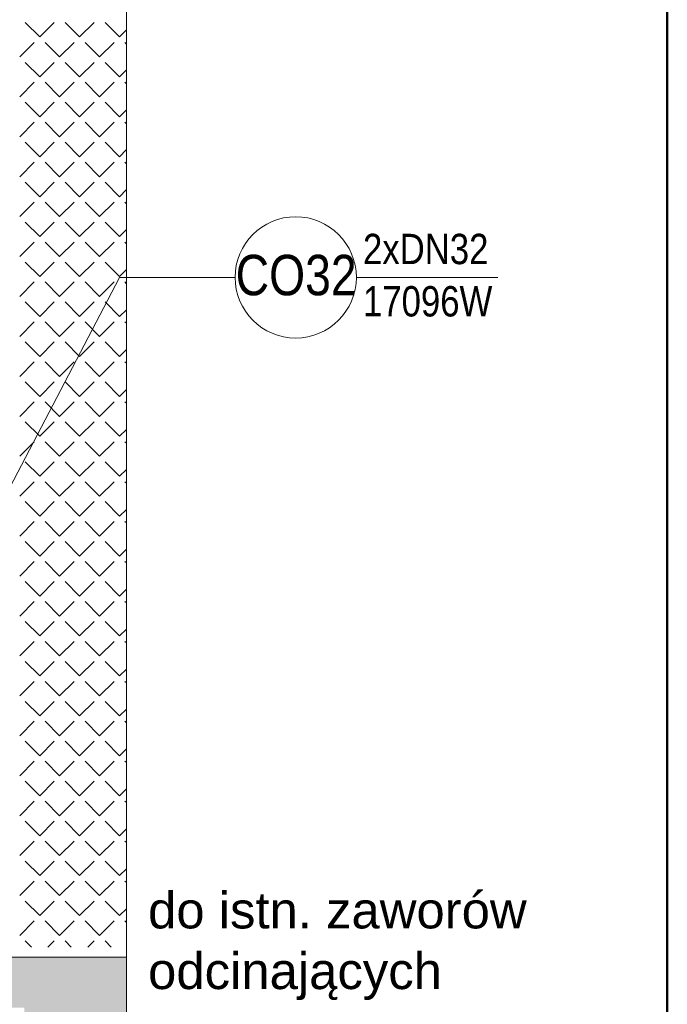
# Model space of a CAD drawing. Header units: millimetres. Extents: x -23540 to 53212, y -37964 to 41185.
# Tile 28 of 203: x -14908 to -14588, y -31007 to -30520. Entities that reach past the tile are written whole.
import ezdxf

# ---------------------------------------------------------------- set-up
doc = ezdxf.new("R2010")
doc.units = ezdxf.units.MM
doc.layers.get('0').update_dxf_attribs({"lineweight": 18})
for name, color, linetype, lineweight in [('M_Ramki rysunków', 2, 'Continuous', 18), ('mm_CO_opisy', 5, 'Continuous', 9), ('mm_woda_opisy', 7, 'Continuous', 13), ('PG_ŚCIANY_DZIAŁOWE', 3, 'Continuous', 18)]:
    doc.layers.add(name, color=color, linetype=linetype, lineweight=lineweight)
doc.styles.get("Standard").update_dxf_attribs({"font": 'arial.ttf'})

msp = doc.modelspace()

# ---------------------------------------------------------------- hatches: boundary and pattern name
at = {"layer": 'PG_ŚCIANY_DZIAŁOWE', "true_color": 0x636466, "transparency": 33554610}
h = msp.add_hatch(color=251, dxfattribs=at)
h.dxf.hatch_style = 1
h.paths.add_polyline_path([(-15517.04, -30049.45), (-15512.04, -30049.45), (-15512.04, -30054.95), (-15517.04, -30054.95)])
h.paths.add_polyline_path([(-15523.79, -29953.95), (-15500.29, -29953.95), (-15500.29, -29620.95), (-15460.29, -29620.95), (-15460.29, -29606.95), (-15419.79, -29606.95), (-15419.79, -29549.69), (-15472.79, -29549.69), (-15472.79, -29420.69), (-15523.79, -29420.69)])
h.paths.add_polyline_path([(-15500.29, -30054.95), (-15512.04, -30054.95), (-15512.04, -30049.45), (-15517.04, -30049.45), (-15517.04, -30054.95), (-15523.79, -30054.95), (-15523.79, -31008.69), (-15328.66, -31008.69), (-15328.66, -31048.45), (-15308.79, -31048.45), (-15308.79, -31231.69), (-15023.79, -31231.69), (-15023.79, -31216.69), (-15293.79, -31216.69), (-15293.79, -31008.69), (-14905.79, -31008.69), (-14905.79, -31231.69), (-14866.79, -31231.69), (-14866.79, -31234.69), (-14736.74, -31234.69), (-14697.79, -31234.69), (-14660.86, -31204.69), (-14855.29, -31204.69), (-14855.29, -30983.69), (-15500.29, -30983.69), (-15500.29, -30422.95), (-15318.79, -30422.95), (-15318.79, -30401.45), (-15500.29, -30401.45), (-15500.29, -30218.95), (-15485.29, -30218.95), (-15485.29, -30176.45), (-15500.29, -30176.45)])

# ---------------------------------------------------------------- linework, layer by layer
at = {"color": 251, "true_color": 0x636466}
msp.add_line((-14855.29, -31204.69), (-14855.29, -30049.33), dxfattribs=at)
at = {"color": 251, "linetype": 'Continuous', "lineweight": 20, "true_color": 0x636466}
for p, q in [((-14898.2, -30528.54), (-14905.39, -30521.36)), ((-14898.2, -30528.54), (-14891.02, -30521.36)), ((-14878.45, -30528.54), (-14885.63, -30521.36)), ((-14878.45, -30528.54), (-14871.26, -30521.36)), ((-14858.69, -30528.54), (-14865.88, -30521.36)), ((-14858.69, -30528.54), (-14855.35, -30525.2)), ((-14908.08, -30538.42), (-14900.9, -30531.23)), ((-14888.33, -30538.42), (-14895.51, -30531.23)), ((-14888.33, -30538.42), (-14881.14, -30531.23)), ((-14868.57, -30538.42), (-14875.75, -30531.23)), ((-14868.57, -30538.42), (-14861.39, -30531.23)), ((-14855.35, -30531.88), (-14856, -30531.23)), ((-14898.2, -30548.3), (-14905.39, -30541.11)), ((-14898.2, -30548.3), (-14891.02, -30541.11)), ((-14878.45, -30548.3), (-14885.63, -30541.11)), ((-14878.45, -30548.3), (-14871.26, -30541.11)), ((-14858.69, -30548.3), (-14865.88, -30541.11)), ((-14858.69, -30548.3), (-14855.35, -30544.95)), ((-14908.08, -30558.17), (-14900.9, -30550.99)), ((-14888.33, -30558.17), (-14895.51, -30550.99)), ((-14888.33, -30558.17), (-14881.14, -30550.99)), ((-14868.57, -30558.17), (-14875.75, -30550.99)), ((-14868.57, -30558.17), (-14861.39, -30550.99)), ((-14855.35, -30551.64), (-14856, -30550.99)), ((-14898.2, -30568.05), (-14905.39, -30560.87)), ((-14898.2, -30568.05), (-14891.02, -30560.87)), ((-14878.45, -30568.05), (-14885.63, -30560.87)), ((-14878.45, -30568.05), (-14871.26, -30560.87)), ((-14858.69, -30568.05), (-14865.88, -30560.87)), ((-14858.69, -30568.05), (-14855.35, -30564.71)), ((-14908.08, -30577.93), (-14900.9, -30570.75)), ((-14888.33, -30577.93), (-14895.51, -30570.75)), ((-14888.33, -30577.93), (-14881.14, -30570.75)), ((-14868.57, -30577.93), (-14875.75, -30570.75)), ((-14868.57, -30577.93), (-14861.39, -30570.75)), ((-14855.35, -30571.4), (-14856, -30570.75)), ((-14898.2, -30587.81), (-14905.39, -30580.63)), ((-14898.2, -30587.81), (-14891.02, -30580.63)), ((-14878.45, -30587.81), (-14885.63, -30580.63)), ((-14878.45, -30587.81), (-14871.26, -30580.63)), ((-14858.69, -30587.81), (-14865.88, -30580.63)), ((-14858.69, -30587.81), (-14855.34, -30584.46)), ((-14908.08, -30597.69), (-14900.9, -30590.5)), ((-14888.33, -30597.69), (-14895.51, -30590.5)), ((-14888.33, -30597.69), (-14881.14, -30590.5)), ((-14868.57, -30597.69), (-14875.75, -30590.5)), ((-14868.57, -30597.69), (-14861.39, -30590.5)), ((-14855.34, -30591.16), (-14856, -30590.5)), ((-14898.2, -30607.57), (-14905.39, -30600.38)), ((-14898.2, -30607.57), (-14891.02, -30600.38)), ((-14878.45, -30607.57), (-14885.63, -30600.38)), ((-14878.45, -30607.57), (-14871.26, -30600.38)), ((-14858.69, -30607.57), (-14865.88, -30600.38)), ((-14858.69, -30607.57), (-14855.34, -30604.22)), ((-14908.08, -30617.44), (-14900.9, -30610.26)), ((-14888.33, -30617.44), (-14895.51, -30610.26)), ((-14888.33, -30617.44), (-14881.14, -30610.26)), ((-14868.57, -30617.44), (-14875.75, -30610.26)), ((-14868.57, -30617.44), (-14861.39, -30610.26)), ((-14855.34, -30610.92), (-14856, -30610.26)), ((-14898.2, -30627.32), (-14905.39, -30620.14)), ((-14898.2, -30627.32), (-14891.02, -30620.14)), ((-14878.45, -30627.32), (-14885.63, -30620.14)), ((-14878.45, -30627.32), (-14871.26, -30620.14)), ((-14858.69, -30627.32), (-14865.88, -30620.14)), ((-14858.69, -30627.32), (-14855.34, -30623.97)), ((-14908.08, -30637.2), (-14900.9, -30630.02)), ((-14888.33, -30637.2), (-14895.51, -30630.02)), ((-14888.33, -30637.2), (-14881.14, -30630.02)), ((-14868.57, -30637.2), (-14875.75, -30630.02)), ((-14868.57, -30637.2), (-14861.39, -30630.02)), ((-14855.34, -30630.68), (-14856, -30630.02)), ((-14898.2, -30647.08), (-14905.39, -30639.9)), ((-14898.2, -30647.08), (-14891.02, -30639.9)), ((-14878.45, -30647.08), (-14885.63, -30639.9)), ((-14878.45, -30647.08), (-14871.26, -30639.9)), ((-14858.69, -30647.08), (-14865.88, -30639.9)), ((-14858.69, -30647.08), (-14855.34, -30643.72)), ((-14908.08, -30656.96), (-14900.9, -30649.77)), ((-14888.33, -30656.96), (-14895.51, -30649.77)), ((-14888.33, -30656.96), (-14881.14, -30649.77)), ((-14868.57, -30656.96), (-14875.75, -30649.77)), ((-14868.57, -30656.96), (-14861.39, -30649.77)), ((-14855.34, -30650.44), (-14856, -30649.77)), ((-14898.2, -30666.84), (-14905.39, -30659.65)), ((-14898.2, -30666.84), (-14891.02, -30659.65)), ((-14878.45, -30666.84), (-14885.63, -30659.65)), ((-14878.45, -30666.84), (-14871.26, -30659.65)), ((-14858.69, -30666.84), (-14865.88, -30659.65)), ((-14858.69, -30666.84), (-14855.33, -30663.48)), ((-14908.08, -30676.71), (-14900.9, -30669.53)), ((-14888.33, -30676.71), (-14895.51, -30669.53)), ((-14888.33, -30676.71), (-14881.14, -30669.53)), ((-14868.57, -30676.71), (-14875.75, -30669.53)), ((-14868.57, -30676.71), (-14861.39, -30669.53)), ((-14855.33, -30670.19), (-14856, -30669.53)), ((-14898.2, -30686.59), (-14905.39, -30679.41)), ((-14898.2, -30686.59), (-14891.02, -30679.41)), ((-14878.45, -30686.59), (-14885.63, -30679.41)), ((-14878.45, -30686.59), (-14871.26, -30679.41)), ((-14858.69, -30686.59), (-14865.88, -30679.41)), ((-14858.69, -30686.59), (-14855.33, -30683.23)), ((-14908.08, -30696.47), (-14900.9, -30689.29)), ((-14888.33, -30696.47), (-14895.51, -30689.29)), ((-14888.33, -30696.47), (-14881.14, -30689.29)), ((-14868.57, -30696.47), (-14875.75, -30689.29)), ((-14868.57, -30696.47), (-14861.39, -30689.29)), ((-14855.33, -30689.95), (-14856, -30689.29)), ((-14898.2, -30706.35), (-14905.39, -30699.16)), ((-14898.2, -30706.35), (-14891.02, -30699.16)), ((-14878.45, -30706.35), (-14885.63, -30699.16)), ((-14878.45, -30706.35), (-14871.26, -30699.16)), ((-14858.69, -30706.35), (-14865.88, -30699.16)), ((-14858.69, -30706.35), (-14855.33, -30702.99)), ((-14908.08, -30716.23), (-14900.9, -30709.04)), ((-14888.33, -30716.23), (-14895.51, -30709.04)), ((-14888.33, -30716.23), (-14881.14, -30709.04)), ((-14868.57, -30716.23), (-14875.75, -30709.04)), ((-14868.57, -30716.23), (-14861.39, -30709.04)), ((-14855.33, -30709.71), (-14856, -30709.04)), ((-14898.2, -30726.11), (-14905.39, -30718.92)), ((-14898.2, -30726.11), (-14891.02, -30718.92)), ((-14878.45, -30726.11), (-14885.63, -30718.92)), ((-14878.45, -30726.11), (-14871.26, -30718.92)), ((-14858.69, -30726.11), (-14865.88, -30718.92)), ((-14858.69, -30726.11), (-14855.33, -30722.74)), ((-14908.08, -30735.98), (-14900.9, -30728.8)), ((-14888.33, -30735.98), (-14895.51, -30728.8)), ((-14888.33, -30735.98), (-14881.14, -30728.8)), ((-14868.57, -30735.98), (-14875.75, -30728.8)), ((-14868.57, -30735.98), (-14861.39, -30728.8)), ((-14855.33, -30729.47), (-14856, -30728.8)), ((-14898.2, -30745.86), (-14905.39, -30738.68)), ((-14898.2, -30745.86), (-14891.02, -30738.68)), ((-14878.45, -30745.86), (-14885.63, -30738.68)), ((-14878.45, -30745.86), (-14871.26, -30738.68)), ((-14858.69, -30745.86), (-14865.88, -30738.68)), ((-14858.69, -30745.86), (-14855.32, -30742.49)), ((-14908.08, -30755.74), (-14900.9, -30748.56)), ((-14888.33, -30755.74), (-14895.51, -30748.56)), ((-14888.33, -30755.74), (-14881.14, -30748.56)), ((-14868.57, -30755.74), (-14875.75, -30748.56)), ((-14868.57, -30755.74), (-14861.39, -30748.56)), ((-14855.32, -30749.23), (-14856, -30748.56)), ((-14898.2, -30765.62), (-14905.39, -30758.43)), ((-14898.2, -30765.62), (-14891.02, -30758.43)), ((-14878.45, -30765.62), (-14885.63, -30758.43)), ((-14878.45, -30765.62), (-14871.26, -30758.43)), ((-14858.69, -30765.62), (-14865.88, -30758.43)), ((-14858.69, -30765.62), (-14855.32, -30762.25)), ((-14908.08, -30775.5), (-14900.9, -30768.31)), ((-14888.33, -30775.5), (-14895.51, -30768.31)), ((-14888.33, -30775.5), (-14881.14, -30768.31)), ((-14868.57, -30775.5), (-14875.75, -30768.31)), ((-14868.57, -30775.5), (-14861.39, -30768.31)), ((-14855.32, -30768.99), (-14856, -30768.31)), ((-14898.2, -30785.38), (-14905.39, -30778.19)), ((-14898.2, -30785.38), (-14891.02, -30778.19)), ((-14878.45, -30785.38), (-14885.63, -30778.19)), ((-14878.45, -30785.38), (-14871.26, -30778.19)), ((-14858.69, -30785.38), (-14865.88, -30778.19)), ((-14858.69, -30785.38), (-14855.32, -30782)), ((-14908.08, -30795.25), (-14900.9, -30788.07)), ((-14888.33, -30795.25), (-14895.51, -30788.07)), ((-14888.33, -30795.25), (-14881.14, -30788.07)), ((-14868.57, -30795.25), (-14875.75, -30788.07)), ((-14868.57, -30795.25), (-14861.39, -30788.07)), ((-14855.32, -30788.75), (-14856, -30788.07)), ((-14898.2, -30805.13), (-14905.39, -30797.95)), ((-14898.2, -30805.13), (-14891.02, -30797.95)), ((-14878.45, -30805.13), (-14885.63, -30797.95)), ((-14878.45, -30805.13), (-14871.26, -30797.95)), ((-14858.69, -30805.13), (-14865.88, -30797.95)), ((-14858.69, -30805.13), (-14855.32, -30801.76)), ((-14908.08, -30815.01), (-14900.9, -30807.83)), ((-14888.33, -30815.01), (-14895.51, -30807.83)), ((-14888.33, -30815.01), (-14881.14, -30807.83)), ((-14868.57, -30815.01), (-14875.75, -30807.83)), ((-14868.57, -30815.01), (-14861.39, -30807.83)), ((-14855.32, -30808.51), (-14856, -30807.83)), ((-14898.2, -30824.89), (-14905.39, -30817.7)), ((-14898.2, -30824.89), (-14891.02, -30817.7)), ((-14878.45, -30824.89), (-14885.63, -30817.7)), ((-14878.45, -30824.89), (-14871.26, -30817.7)), ((-14858.69, -30824.89), (-14865.88, -30817.7)), ((-14858.69, -30824.89), (-14855.31, -30821.51)), ((-14908.08, -30834.77), (-14900.9, -30827.58)), ((-14888.33, -30834.77), (-14895.51, -30827.58)), ((-14888.33, -30834.77), (-14881.14, -30827.58)), ((-14868.57, -30834.77), (-14875.75, -30827.58)), ((-14868.57, -30834.77), (-14861.39, -30827.58)), ((-14855.31, -30828.27), (-14856, -30827.58)), ((-14898.2, -30844.65), (-14905.39, -30837.46)), ((-14898.2, -30844.65), (-14891.02, -30837.46)), ((-14878.45, -30844.65), (-14885.63, -30837.46)), ((-14878.45, -30844.65), (-14871.26, -30837.46)), ((-14858.69, -30844.65), (-14865.88, -30837.46)), ((-14858.69, -30844.65), (-14855.31, -30841.26)), ((-14908.08, -30854.52), (-14900.9, -30847.34)), ((-14888.33, -30854.52), (-14895.51, -30847.34)), ((-14888.33, -30854.52), (-14881.14, -30847.34)), ((-14868.57, -30854.52), (-14875.75, -30847.34)), ((-14868.57, -30854.52), (-14861.39, -30847.34)), ((-14855.31, -30848.03), (-14856, -30847.34)), ((-14898.2, -30864.4), (-14905.39, -30857.22)), ((-14898.2, -30864.4), (-14891.02, -30857.22)), ((-14878.45, -30864.4), (-14885.63, -30857.22)), ((-14878.45, -30864.4), (-14871.26, -30857.22)), ((-14858.69, -30864.4), (-14865.88, -30857.22)), ((-14858.69, -30864.4), (-14855.31, -30861.02)), ((-14908.08, -30874.28), (-14900.9, -30867.1)), ((-14888.33, -30874.28), (-14895.51, -30867.1)), ((-14888.33, -30874.28), (-14881.14, -30867.1)), ((-14868.57, -30874.28), (-14875.75, -30867.1)), ((-14868.57, -30874.28), (-14861.39, -30867.1)), ((-14855.31, -30867.79), (-14856, -30867.1)), ((-14898.2, -30884.16), (-14905.39, -30876.97)), ((-14898.2, -30884.16), (-14891.02, -30876.97)), ((-14878.45, -30884.16), (-14885.63, -30876.97)), ((-14878.45, -30884.16), (-14871.26, -30876.97)), ((-14858.69, -30884.16), (-14865.88, -30876.97)), ((-14858.69, -30884.16), (-14855.31, -30880.77)), ((-14908.08, -30894.04), (-14900.9, -30886.85)), ((-14888.33, -30894.04), (-14895.51, -30886.85)), ((-14888.33, -30894.04), (-14881.14, -30886.85)), ((-14868.57, -30894.04), (-14875.75, -30886.85)), ((-14868.57, -30894.04), (-14861.39, -30886.85)), ((-14855.3, -30887.54), (-14856, -30886.85)), ((-14898.2, -30903.91), (-14905.39, -30896.73)), ((-14898.2, -30903.91), (-14891.02, -30896.73)), ((-14878.45, -30903.91), (-14885.63, -30896.73)), ((-14878.45, -30903.91), (-14871.26, -30896.73)), ((-14858.69, -30903.91), (-14865.88, -30896.73)), ((-14858.69, -30903.91), (-14855.3, -30900.53)), ((-14908.08, -30913.79), (-14900.9, -30906.61)), ((-14888.33, -30913.79), (-14895.51, -30906.61)), ((-14888.33, -30913.79), (-14881.14, -30906.61)), ((-14868.57, -30913.79), (-14875.75, -30906.61)), ((-14868.57, -30913.79), (-14861.39, -30906.61)), ((-14855.3, -30907.3), (-14856, -30906.61)), ((-14898.2, -30923.67), (-14905.39, -30916.49)), ((-14898.2, -30923.67), (-14891.02, -30916.49)), ((-14878.45, -30923.67), (-14885.63, -30916.49)), ((-14878.45, -30923.67), (-14871.26, -30916.49)), ((-14858.69, -30923.67), (-14865.88, -30916.49)), ((-14858.69, -30923.67), (-14855.3, -30920.28)), ((-14908.08, -30933.55), (-14900.9, -30926.37)), ((-14888.33, -30933.55), (-14895.51, -30926.37)), ((-14888.33, -30933.55), (-14881.14, -30926.37)), ((-14868.57, -30933.55), (-14875.75, -30926.37)), ((-14868.57, -30933.55), (-14861.39, -30926.37)), ((-14855.3, -30927.06), (-14856, -30926.37)), ((-14898.2, -30943.43), (-14905.39, -30936.24)), ((-14898.2, -30943.43), (-14891.02, -30936.24)), ((-14878.45, -30943.43), (-14885.63, -30936.24)), ((-14878.45, -30943.43), (-14871.26, -30936.24)), ((-14858.69, -30943.43), (-14865.88, -30936.24)), ((-14858.69, -30943.43), (-14855.3, -30940.03)), ((-14908.08, -30953.31), (-14900.9, -30946.12)), ((-14888.33, -30953.31), (-14895.51, -30946.12)), ((-14888.33, -30953.31), (-14881.14, -30946.12)), ((-14868.57, -30953.31), (-14875.75, -30946.12)), ((-14868.57, -30953.31), (-14861.39, -30946.12)), ((-14855.3, -30946.82), (-14856, -30946.12)), ((-14898.2, -30963.18), (-14905.39, -30956)), ((-14898.2, -30963.18), (-14891.02, -30956)), ((-14878.45, -30963.18), (-14885.63, -30956)), ((-14878.45, -30963.18), (-14871.26, -30956)), ((-14858.69, -30963.18), (-14865.88, -30956)), ((-14858.69, -30963.18), (-14855.3, -30959.79)), ((-14908.08, -30973.06), (-14900.9, -30965.88)), ((-14888.33, -30973.06), (-14895.51, -30965.88)), ((-14888.33, -30973.06), (-14881.14, -30965.88)), ((-14868.57, -30973.06), (-14875.75, -30965.88)), ((-14868.57, -30973.06), (-14861.39, -30965.88)), ((-14855.29, -30966.58), (-14856, -30965.88)), ((-14902.32, -30978.82), (-14905.39, -30975.76)), ((-14894.09, -30978.82), (-14891.02, -30975.76)), ((-14882.57, -30978.82), (-14885.63, -30975.76)), ((-14874.33, -30978.82), (-14871.26, -30975.76)), ((-14862.81, -30978.82), (-14865.88, -30975.76))]:
    msp.add_line(p, q, dxfattribs=at)
at = {"layer": 'M_Ramki rysunków', "color": 18, "lineweight": 50, "true_color": 0x000000}
msp.add_line((-14587.74, -28753.21), (-14587.74, -32853.21), dxfattribs=at)
at = {"layer": 'mm_CO_opisy'}
for p, q in [((-14858.68, -30647.5), (-14919.69, -30764.12)), ((-14801.56, -30647.5), (-14858.68, -30647.5)), ((-14741.56, -30647.5), (-14671.56, -30647.5))]:
    msp.add_line(p, q, dxfattribs=at)
msp.add_circle((-14771.56, -30647.5), 30, dxfattribs=at)
at = {"layer": 'PG_ŚCIANY_DZIAŁOWE', "color": 251, "true_color": 0x636466}
msp.add_line((-14855.29, -30983.69), (-15500.29, -30983.69), dxfattribs=at)

# ---------------------------------------------------------------- texts
at = {"layer": 'mm_CO_opisy', "attachment_point": 1}
for s, width, heights, insert, char_height in [('{\\fArial Narrow|b0|i0|c238|p34;2xDN32}', 39.6329, [21.07], (-14738.28, -30625.93), 15), ('{\\fArial Narrow|b0|i0|c238|p34;CO32}', 32.1121, [0], (-14801.26, -30636.33), 20), ('{\\fArial Narrow|b0|i0|c238|p34;17096W}', 39.6329, [21.07], (-14738.28, -30651.81), 15)]:
    msp.add_mtext_dynamic_manual_height_columns(s, width=width, gutter_width=1, heights=heights, dxfattribs=dict(at, insert=insert, char_height=char_height))
at = {"layer": 'mm_woda_opisy', "insert": (-14844.58, -30951.55), "char_height": 18, "width": 263.5284, "attachment_point": 1}
msp.add_mtext('do istn. zaworów odcinających', dxfattribs=at)

doc.saveas('drawing.dxf')
